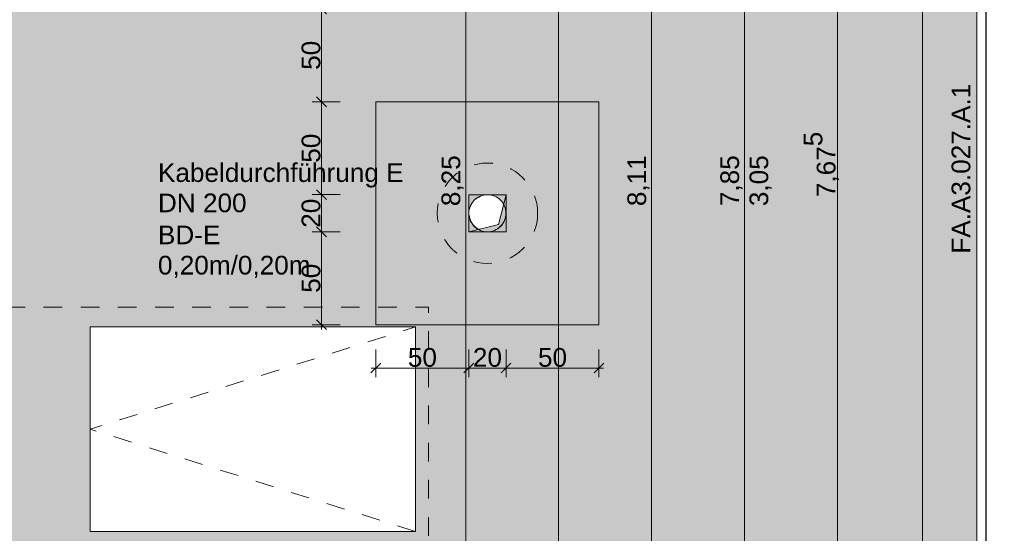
# Model space of a CAD drawing. Header units: metres. Extents: x -180 to 4, y -50 to 6.
# Tile 213 of 256: x -105.17 to -99.87, y -17.72 to -14.96. Entities that reach past the tile are written whole.
import ezdxf

# ---------------------------------------------------------------- set-up
doc = ezdxf.new("R2010")
doc.units = ezdxf.units.M
doc.header["$LTSCALE"] = 0.05
doc.header["$PDMODE"] = 1
doc.header["$PDSIZE"] = -2
doc.linetypes.add('Linienart-1', pattern=[2.116328, 1.058164, -1.058164])
doc.linetypes.add('VW-01 Strichlinie kurz', pattern=[1.999894, 0.999947, -0.999947])
doc.layers.get('0').update_dxf_attribs({"lineweight": 25})
for name, color, linetype, lineweight, true_color in [('30 -33 Aussenwände- 7 Fassade_ Elemente', 7, 'Continuous', 9, 0x00aacc), ('30 -35 Decken- 11 Bodendurchbruch', 7, 'Continuous', 15, 0x599559), ('30 -36 Dächer- 3 Dachbeläge', 7, 'Continuous', 15, 0x9999ff), ('30 -36 Dächer- 3 Dachbeläge Gründach', 250, 'Continuous', 9, 0x333333), ('40 -44 Elektr. Anlagen- 2 Eigenstromversorgungsanlagen', 7, 'Continuous', 5, 0xff6633), ('70 -72 Beschriftung- 1 Beschriftung allgemein', 7, 'Continuous', 9, 0xff6633), ('70 -76 Bemaßung- 2 Allgemein', 7, 'Continuous', 5, 0x6666cc), ('CW-Unsichtbar', 7, 'Continuous', 9, 0x599559), ('Dachflächen Moblierung', 7, 'Continuous', 9, 0x888888)]:
    doc.layers.add(name, color=color, linetype=linetype, lineweight=lineweight, true_color=true_color)
doc.layers.add('60- 61 allgemeine Ausstattung- 4 Terrassen', color=7, linetype='Continuous', lineweight=9)
doc.layers.add('Keine', color=7, linetype='Continuous', lineweight=9)
doc.styles.add('Arial', font='arial.ttf')
doc.dimstyles.new('k+k 1_50', dxfattribs={"dimtxt": 0.100689, "dimasz": 0.05302, "dimexe": 0.05, "dimexo": 0.15, "dimgap": 0.01, "dimtad": 1, "dimdec": 3, "dimtxsty": 'Arial', "dimblk": 'VW_SLASH', "dimblk1": 'VW_SLASH', "dimblk2": 'VW_SLASH', "dimcen": 0, "dimdle": 0.05, "dimadec": 3, "dimazin": 0, "dimtfac": 0.75, "dimtdec": 3, "dimtix": 1, "dimtmove": 0, "dimatfit": 0, "dimldrblk": 'VW_SLASH-1', "dimfxl": 0.125, "dimfxlon": 1, "dimfrac": 2, "dimtolj": 1, "dimarcsym": 0})
doc.dimstyles.new('k+k_klein', dxfattribs={"dimtxt": 0.100689, "dimasz": 0.05302, "dimexe": 0.05, "dimexo": 0.15, "dimgap": 0.005, "dimtad": 1, "dimdec": 3, "dimtxsty": 'Arial', "dimblk": 'VW_SLASH-2', "dimblk1": 'VW_SLASH-2', "dimblk2": 'VW_SLASH-2', "dimcen": 0, "dimdle": 0.025, "dimadec": 3, "dimazin": 0, "dimtfac": 0.75, "dimtdec": 3, "dimtix": 1, "dimtmove": 0, "dimatfit": 0, "dimldrblk": 'VW_FILLEDARROW', "dimfxl": 0.1, "dimfxlon": 1, "dimfrac": 2, "dimtolj": 1, "dimarcsym": 0})

# ---------------------------------------------------------------- blocks, each defined once
blk = doc.blocks.new('Gruppe-1512')
at = {"color": 255}
blk.add_wipeout([(-100.018, -19.947), (-100.018, -11.697), (-99.221, -11.697), (-99.221, -19.947)], dxfattribs=at).dxf.layer = '30 -33 Aussenwände- 7 Fassade_ Elemente'
blk.add_wipeout([(-99.776, -19.722), (-99.428, -19.722), (-99.428, -11.922), (-99.776, -11.922), (-99.776, -11.767), (-100.018, -11.767), (-100.018, -19.877), (-99.776, -19.877)], dxfattribs=at).dxf.layer = '30 -33 Aussenwände- 7 Fassade_ Elemente'
at = {"layer": '30 -33 Aussenwände- 7 Fassade_ Elemente', "flags": 128}
blk.add_lwpolyline([(-99.776, -19.722), (-99.428, -19.722), (-99.428, -11.922), (-99.776, -11.922), (-99.776, -11.767), (-100.018, -11.767), (-100.018, -19.877), (-99.776, -19.877)], close=True, dxfattribs=at)
at = {"color": 255, "lineweight": 25}
blk.add_wipeout([(-99.968, -19.697), (-99.968, -11.947), (-99.776, -11.947), (-99.776, -19.697)], dxfattribs=at).dxf.layer = '30 -33 Aussenwände- 7 Fassade_ Elemente'
at = {"layer": '30 -33 Aussenwände- 7 Fassade_ Elemente', "lineweight": 25, "flags": 128}
blk.add_lwpolyline([(-99.968, -19.697), (-99.968, -11.947), (-99.776, -11.947), (-99.776, -19.697)], close=True, dxfattribs=at)
blk = doc.blocks.new('_03-OG3_Tragwerk (2D)')
at = {"layer": '30 -33 Aussenwände- 7 Fassade_ Elemente', "color": 7}
blk.add_blockref('Gruppe-1512', (0, 0), dxfattribs=at)
blk = doc.blocks.new('Gruppe-8084')
at = {"color": 255, "linetype": 'Continuous', "lineweight": 9, "transparency": 33554687}
blk.add_wipeout([(-104.7888, -16.6092), (-103.0388, -16.6092), (-103.0388, -17.7092), (-104.7888, -17.7092)], dxfattribs=at).dxf.layer = '40 -44 Elektr. Anlagen- 2 Eigenstromversorgungsanlagen'
at = {"layer": '40 -44 Elektr. Anlagen- 2 Eigenstromversorgungsanlagen', "color": 7, "linetype": 'Continuous', "lineweight": 9, "transparency": 33554687, "flags": 128}
blk.add_lwpolyline([(-104.7888, -16.6092), (-103.0388, -16.6092), (-103.0388, -17.7092), (-104.7888, -17.7092)], close=True, dxfattribs=at)
at = {"layer": 'Dachflächen Moblierung', "color": 8, "linetype": 'VW-01 Strichlinie kurz', "lineweight": 5, "flags": 128}
blk.add_lwpolyline([(-103.0388, -17.7092), (-104.7888, -17.1592), (-103.0388, -16.6092)], dxfattribs=at)
blk = doc.blocks.new('Gruppe-8261')
at = {"layer": '70 -72 Beschriftung- 1 Beschriftung allgemein', "color": 7, "transparency": 33554687}
blk.add_blockref('Gruppe-8084', (0, 0), dxfattribs=at)
blk = doc.blocks.new('Gruppe-8774')
at = {"layer": '30 -35 Decken- 11 Bodendurchbruch', "linetype": 'Continuous', "lineweight": 0}
blk.add_hatch(color=85, dxfattribs=at).paths.add_polyline_path([(-0.1, -0.1), (0.1, -0.1), (0.1, 0.1), (0.06, -0.06)])
at = {"layer": '30 -35 Decken- 11 Bodendurchbruch', "flags": 128}
blk.add_lwpolyline([(-0.1, -0.1), (0.1, -0.1), (0.1, 0.1), (0.06, -0.06)], close=True, dxfattribs=at)
blk = doc.blocks.new('Gruppe-8775')
at = {"layer": '30 -35 Decken- 11 Bodendurchbruch', "flags": 128}
blk.add_lwpolyline([(-0.1, -0.1), (-0.1, 0.1), (0.1, 0.1), (0.06, -0.06)], close=True, dxfattribs=at)
blk = doc.blocks.new('Gruppe-8776')
at = {"layer": '30 -35 Decken- 11 Bodendurchbruch', "insert": (-1.7726, -0.3484), "char_height": 0.100689, "attachment_point": 7, "line_spacing_factor": 0.970891, "style": 'Arial'}
blk.add_mtext('BD-E \\P0,20m/0,20m', dxfattribs=at)
blk = doc.blocks.new('Gruppe-8777')
at = {"layer": '30 -35 Decken- 11 Bodendurchbruch'}
for name in ['Gruppe-8774', 'Gruppe-8775']:
    blk.add_blockref(name, (0, 0), dxfattribs=at)
at = {"layer": '30 -35 Decken- 11 Bodendurchbruch', "color": 7, "transparency": 33554687}
blk.add_blockref('Gruppe-8776', (0, 0), dxfattribs=at)
blk = doc.blocks.new('Schlitze Durchbr (2D)-7')
at = {"layer": 'CW-Unsichtbar', "linetype": 'Continuous', "lineweight": 5, "transparency": 33554687}
for p in [(-0.1, 0), (0.1, 0)]:
    blk.add_point(p, dxfattribs=at)
at = {"layer": '30 -35 Decken- 11 Bodendurchbruch', "color": 7, "transparency": 33554687}
blk.add_blockref('Gruppe-8777', (0, 0), dxfattribs=at)
at = {"layer": '30 -35 Decken- 11 Bodendurchbruch', "color": 0, "flags": 1}
for tag in ['IFC_UUID', 'instanceID', 'prm0_name', 'prm0_type', 'prm0_value', 'prm1_name', 'prm1_type', 'prm1_value', 'prm2_name', 'prm2_type', 'prm2_value', 'prm3_name', 'prm3_type', 'prm3_value', 'prm4_name', 'prm4_type', 'prm4_value', 'prm5_name', 'prm5_type', 'prm5_value', 'prm6_name', 'prm6_type', 'prm6_value', 'prm7_name', 'prm7_type', 'prm7_value']:
    blk.add_attdef(tag, (-104.4236, -16.35), '', height=0.00018, dxfattribs=at)
blk = doc.blocks.new('VW_SLASH-2')
at = {"color": 0, "linetype": 'ByBlock', "lineweight": -2, "transparency": 16777216}
blk.add_line((0.472, 0), (-1, 0), dxfattribs=at)
at = {"color": 0, "lineweight": 5, "transparency": 16777216, "flags": 128}
blk.add_lwpolyline([(0.5, 0.5), (-0.5, -0.5)], dxfattribs=at)
blk = doc.blocks.new('*D9391')
at = {"layer": '70 -76 Bemaßung- 2 Allgemein', "color": 0, "linetype": 'Continuous', "lineweight": -2, "transparency": 33554687}
for p, q in [((-103.251, -16.73), (-103.251, -16.88)), ((-102.751, -16.73), (-102.751, -16.88)), ((-102.804, -16.83), (-103.198, -16.83))]:
    blk.add_line(p, q, dxfattribs=at)
at = {"layer": 'Defpoints', "color": 0, "transparency": 33554687}
for p in [(-103.251, -15.397), (-102.751, -15.897), (-103.251, -16.83)]:
    blk.add_point(p, dxfattribs=at)
at = {"layer": '70 -76 Bemaßung- 2 Allgemein', "color": 0, "lineweight": -2, "xscale": 0.05302001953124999, "yscale": 0.05302001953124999, "zscale": 0.05302001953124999, "rotation": 180}
blk.add_blockref('VW_SLASH-2', (-103.251, -16.83), dxfattribs=at)
at = {"layer": '70 -76 Bemaßung- 2 Allgemein', "color": 0, "lineweight": -2, "xscale": 0.05302001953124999, "yscale": 0.05302001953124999, "zscale": 0.05302001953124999}
blk.add_blockref('VW_SLASH-2', (-102.751, -16.83), dxfattribs=at)
at = {"layer": '70 -76 Bemaßung- 2 Allgemein', "color": 0, "lineweight": 5, "transparency": 33554687, "insert": (-103.001, -16.7736), "char_height": 0.10069, "attachment_point": 5, "style": 'Arial'}
blk.add_mtext('\\A1;50', dxfattribs=at)
blk = doc.blocks.new('VW_FILLEDARROW')
at = {"linetype": 'Continuous', "lineweight": 0, "transparency": 16777216}
blk.add_hatch(color=0, dxfattribs=at).paths.add_polyline_path([(-2.829, 0.758), (0, 0), (-2.829, -0.758)])
at = {"color": 0, "lineweight": 5, "transparency": 16777216, "flags": 128}
blk.add_lwpolyline([(-2.829, 0.758), (0, 0), (-2.829, -0.758)], close=True, dxfattribs=at)
blk = doc.blocks.new('*D9392')
at = {"layer": '70 -76 Bemaßung- 2 Allgemein', "color": 0, "linetype": 'Continuous', "lineweight": -2, "transparency": 33554687}
for p, q in [((-102.751, -16.73), (-102.751, -16.88)), ((-102.551, -16.73), (-102.551, -16.88)), ((-102.604, -16.83), (-102.698, -16.83))]:
    blk.add_line(p, q, dxfattribs=at)
at = {"layer": 'Defpoints', "color": 0, "transparency": 33554687}
for p in [(-102.751, -15.897), (-102.551, -15.897), (-102.751, -16.83)]:
    blk.add_point(p, dxfattribs=at)
at = {"layer": '70 -76 Bemaßung- 2 Allgemein', "color": 0, "lineweight": -2, "xscale": 0.05302001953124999, "yscale": 0.05302001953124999, "zscale": 0.05302001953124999, "rotation": 180}
blk.add_blockref('VW_SLASH-2', (-102.751, -16.83), dxfattribs=at)
at = {"layer": '70 -76 Bemaßung- 2 Allgemein', "color": 0, "lineweight": -2, "xscale": 0.05302001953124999, "yscale": 0.05302001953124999, "zscale": 0.05302001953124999}
blk.add_blockref('VW_SLASH-2', (-102.551, -16.83), dxfattribs=at)
at = {"layer": '70 -76 Bemaßung- 2 Allgemein', "color": 0, "lineweight": 5, "transparency": 33554687, "insert": (-102.651, -16.7736), "char_height": 0.10069, "attachment_point": 5, "style": 'Arial'}
blk.add_mtext('\\A1;20', dxfattribs=at)
blk = doc.blocks.new('*D9393')
at = {"layer": '70 -76 Bemaßung- 2 Allgemein', "color": 0, "linetype": 'Continuous', "lineweight": -2, "transparency": 33554687}
for p, q in [((-102.551, -16.73), (-102.551, -16.88)), ((-102.051, -16.73), (-102.051, -16.88)), ((-102.104, -16.83), (-102.498, -16.83))]:
    blk.add_line(p, q, dxfattribs=at)
at = {"layer": 'Defpoints', "color": 0, "transparency": 33554687}
for p in [(-102.051, -15.397), (-102.551, -15.897), (-102.551, -16.83)]:
    blk.add_point(p, dxfattribs=at)
at = {"layer": '70 -76 Bemaßung- 2 Allgemein', "color": 0, "lineweight": -2, "xscale": 0.05302001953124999, "yscale": 0.05302001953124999, "zscale": 0.05302001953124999, "rotation": 180}
blk.add_blockref('VW_SLASH-2', (-102.551, -16.83), dxfattribs=at)
at = {"layer": '70 -76 Bemaßung- 2 Allgemein', "color": 0, "lineweight": -2, "xscale": 0.05302001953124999, "yscale": 0.05302001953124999, "zscale": 0.05302001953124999}
blk.add_blockref('VW_SLASH-2', (-102.051, -16.83), dxfattribs=at)
at = {"layer": '70 -76 Bemaßung- 2 Allgemein', "color": 0, "lineweight": 5, "transparency": 33554687, "insert": (-102.301, -16.7736), "char_height": 0.10069, "attachment_point": 5, "style": 'Arial'}
blk.add_mtext('\\A1;50', dxfattribs=at)
blk = doc.blocks.new('*D9394')
at = {"layer": '70 -76 Bemaßung- 2 Allgemein', "color": 0, "lineweight": -2}
for p, q in [((-103.6433, -14.897), (-103.4933, -14.897)), ((-103.5433, -15.344), (-103.5433, -14.9501)), ((-103.4433, -15.397), (-103.5933, -15.397))]:
    blk.add_line(p, q, dxfattribs=at)
at = {"layer": 'Defpoints', "color": 0}
for p in [(-103.821, -14.897), (-103.5433, -14.897), (-103.251, -15.397)]:
    blk.add_point(p, dxfattribs=at)
at = {"layer": '70 -76 Bemaßung- 2 Allgemein', "color": 0, "lineweight": -2, "xscale": 0.05302001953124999, "yscale": 0.05302001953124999, "zscale": 0.05302001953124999}
for p, rotation in [((-103.5433, -14.897), 90), ((-103.5433, -15.397), 270)]:
    blk.add_blockref('VW_SLASH-2', p, dxfattribs=dict(at, rotation=rotation))
at = {"layer": '70 -76 Bemaßung- 2 Allgemein', "color": 0, "insert": (-103.5997, -15.147), "char_height": 0.10069, "attachment_point": 5, "rotation": 90, "style": 'Arial'}
blk.add_mtext('\\A1;50', dxfattribs=at)
blk = doc.blocks.new('*D9395')
at = {"layer": '70 -76 Bemaßung- 2 Allgemein', "color": 0, "lineweight": -2}
for p, q in [((-103.4433, -15.397), (-103.5933, -15.397)), ((-103.5433, -15.844), (-103.5433, -15.4501)), ((-103.4433, -15.897), (-103.5933, -15.897))]:
    blk.add_line(p, q, dxfattribs=at)
at = {"layer": 'Defpoints', "color": 0}
for p in [(-103.5433, -15.397), (-103.251, -15.397), (-102.751, -15.897)]:
    blk.add_point(p, dxfattribs=at)
at = {"layer": '70 -76 Bemaßung- 2 Allgemein', "color": 0, "lineweight": -2, "xscale": 0.05302001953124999, "yscale": 0.05302001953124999, "zscale": 0.05302001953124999}
for p, rotation in [((-103.5433, -15.397), 90), ((-103.5433, -15.897), 270)]:
    blk.add_blockref('VW_SLASH-2', p, dxfattribs=dict(at, rotation=rotation))
at = {"layer": '70 -76 Bemaßung- 2 Allgemein', "color": 0, "insert": (-103.5997, -15.647), "char_height": 0.10069, "attachment_point": 5, "rotation": 90, "style": 'Arial'}
blk.add_mtext('\\A1;50', dxfattribs=at)
blk = doc.blocks.new('*D9396')
at = {"layer": '70 -76 Bemaßung- 2 Allgemein', "color": 0, "lineweight": -2}
for p, q in [((-103.4433, -15.897), (-103.5933, -15.897)), ((-103.5433, -16.044), (-103.5433, -15.9501)), ((-103.4433, -16.097), (-103.5933, -16.097))]:
    blk.add_line(p, q, dxfattribs=at)
at = {"layer": 'Defpoints', "color": 0}
for p in [(-103.5433, -15.897), (-102.751, -15.897), (-102.751, -16.097)]:
    blk.add_point(p, dxfattribs=at)
at = {"layer": '70 -76 Bemaßung- 2 Allgemein', "color": 0, "lineweight": -2, "xscale": 0.05302001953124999, "yscale": 0.05302001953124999, "zscale": 0.05302001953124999}
for p, rotation in [((-103.5433, -15.897), 90), ((-103.5433, -16.097), 270)]:
    blk.add_blockref('VW_SLASH-2', p, dxfattribs=dict(at, rotation=rotation))
at = {"layer": '70 -76 Bemaßung- 2 Allgemein', "color": 0, "insert": (-103.5997, -15.997), "char_height": 0.10069, "attachment_point": 5, "rotation": 90, "style": 'Arial'}
blk.add_mtext('\\A1;20', dxfattribs=at)
blk = doc.blocks.new('*D9397')
at = {"layer": '70 -76 Bemaßung- 2 Allgemein', "color": 0, "lineweight": -2}
for p, q in [((-103.4433, -16.097), (-103.5933, -16.097)), ((-103.5433, -16.544), (-103.5433, -16.1501)), ((-103.4433, -16.597), (-103.5933, -16.597))]:
    blk.add_line(p, q, dxfattribs=at)
at = {"layer": 'Defpoints', "color": 0}
for p in [(-103.5433, -16.097), (-102.751, -16.097), (-102.051, -16.597)]:
    blk.add_point(p, dxfattribs=at)
at = {"layer": '70 -76 Bemaßung- 2 Allgemein', "color": 0, "lineweight": -2, "xscale": 0.05302001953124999, "yscale": 0.05302001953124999, "zscale": 0.05302001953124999}
for p, rotation in [((-103.5433, -16.097), 90), ((-103.5433, -16.597), 270)]:
    blk.add_blockref('VW_SLASH-2', p, dxfattribs=dict(at, rotation=rotation))
at = {"layer": '70 -76 Bemaßung- 2 Allgemein', "color": 0, "insert": (-103.5997, -16.347), "char_height": 0.10069, "attachment_point": 5, "rotation": 90, "style": 'Arial'}
blk.add_mtext('\\A1;50', dxfattribs=at)
blk = doc.blocks.new('VW_SLASH')
at = {"color": 0, "linetype": 'ByBlock', "lineweight": -2, "transparency": 16777216}
blk.add_line((0.943, 0), (-1, 0), dxfattribs=at)
at = {"color": 0, "lineweight": 20, "transparency": 16777216, "flags": 128}
blk.add_lwpolyline([(0.5, 0.5), (-0.5, -0.5)], dxfattribs=at)
blk = doc.blocks.new('*D9797')
at = {"layer": '70 -76 Bemaßung- 2 Allgemein', "color": 0, "lineweight": -2}
for p, q in [((-100.643, -11.897), (-100.818, -11.897)), ((-100.768, -19.519), (-100.768, -11.9501)), ((-100.643, -19.572), (-100.818, -19.572))]:
    blk.add_line(p, q, dxfattribs=at)
at = {"layer": 'Defpoints', "color": 0}
for p in [(-100.768, -11.897), (-99.196, -11.897), (-99.221, -19.572)]:
    blk.add_point(p, dxfattribs=at)
at = {"layer": '70 -76 Bemaßung- 2 Allgemein', "color": 0, "lineweight": -2, "xscale": 0.05302001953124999, "yscale": 0.05302001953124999, "zscale": 0.05302001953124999}
for p, rotation in [((-100.768, -11.897), 90), ((-100.768, -19.572), 270)]:
    blk.add_blockref('VW_SLASH', p, dxfattribs=dict(at, rotation=rotation))
at = {"layer": '70 -76 Bemaßung- 2 Allgemein', "color": 0, "insert": (-100.8552, -15.7345), "char_height": 0.100689, "attachment_point": 5, "rotation": 90, "style": 'Arial'}
blk.add_mtext('\\A1;7,67\\S5^ ;', dxfattribs=at)
blk = doc.blocks.new('VW_SLASH-1')
at = {"color": 0, "linetype": 'ByBlock', "lineweight": -2, "transparency": 16777216}
blk.add_line((0.943, 0), (-1, 0), dxfattribs=at)
at = {"color": 0, "lineweight": 5, "transparency": 16777216, "flags": 128}
blk.add_lwpolyline([(0.5, 0.5), (-0.5, -0.5)], dxfattribs=at)
blk = doc.blocks.new('Gruppe-9206')
at = {"layer": '70 -76 Bemaßung- 2 Allgemein', "insert": (-101.2413, -15.822), "char_height": 0.10069, "width": 0.455, "attachment_point": 2, "rotation": 90, "line_spacing_factor": 0.96878, "style": 'Arial'}
blk.add_mtext('3,05', dxfattribs=at)
blk = doc.blocks.new('*D11534')
at = {"layer": '70 -76 Bemaßung- 2 Allgemein', "color": 0, "lineweight": -2}
for p, q in [((-102.918, -11.697), (-102.818, -11.697)), ((-102.768, -19.894), (-102.768, -11.7501)), ((-102.918, -19.947), (-102.818, -19.947))]:
    blk.add_line(p, q, dxfattribs=at)
at = {"layer": 'Defpoints', "color": 0}
for p in [(-102.768, -11.697), (-102.768, -11.697), (-102.768, -19.947)]:
    blk.add_point(p, dxfattribs=at)
at = {"layer": '70 -76 Bemaßung- 2 Allgemein', "color": 0, "lineweight": -2, "xscale": 0.05302001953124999, "yscale": 0.05302001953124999, "zscale": 0.05302001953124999}
for p, rotation in [((-102.768, -11.697), 90), ((-102.768, -19.947), 270)]:
    blk.add_blockref('VW_SLASH', p, dxfattribs=dict(at, rotation=rotation))
at = {"layer": '70 -76 Bemaßung- 2 Allgemein', "color": 0, "insert": (-102.8385, -15.822), "char_height": 0.10069, "attachment_point": 5, "rotation": 90, "style": 'Arial'}
blk.add_mtext('\\A1;8,25', dxfattribs=at)
blk = doc.blocks.new('*D11542')
at = {"layer": '70 -76 Bemaßung- 2 Allgemein', "color": 0, "lineweight": -2}
for p, q in [((-102.121, -11.697), (-102.218, -11.697)), ((-102.268, -31.144), (-102.268, -11.7501)), ((-102.118, -31.197), (-102.218, -31.197))]:
    blk.add_line(p, q, dxfattribs=at)
at = {"layer": 'Defpoints', "color": 0}
for p in [(-102.271, -11.697), (-102.268, -11.697), (-102.268, -31.197)]:
    blk.add_point(p, dxfattribs=at)
at = {"layer": '70 -76 Bemaßung- 2 Allgemein', "color": 0, "lineweight": -2, "xscale": 0.05302001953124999, "yscale": 0.05302001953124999, "zscale": 0.05302001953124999}
for p, rotation in [((-102.268, -11.697), 90), ((-102.268, -31.197), 270)]:
    blk.add_blockref('VW_SLASH', p, dxfattribs=dict(at, rotation=rotation))
at = {"layer": '70 -76 Bemaßung- 2 Allgemein', "color": 0, "insert": (-102.3385, -21.447), "char_height": 0.10069, "attachment_point": 5, "rotation": 90, "style": 'Arial'}
blk.add_mtext('\\A1;19,50', dxfattribs=at)
blk = doc.blocks.new('*D11556')
at = {"layer": '70 -76 Bemaßung- 2 Allgemein', "color": 0, "lineweight": -2}
for p, q in [((-101.643, -11.767), (-101.818, -11.767)), ((-101.768, -19.824), (-101.768, -11.8201)), ((-101.643, -19.877), (-101.818, -19.877))]:
    blk.add_line(p, q, dxfattribs=at)
at = {"layer": 'Defpoints', "color": 0}
for p in [(-101.768, -11.767), (-100.018, -11.767), (-100.018, -19.877)]:
    blk.add_point(p, dxfattribs=at)
at = {"layer": '70 -76 Bemaßung- 2 Allgemein', "color": 0, "lineweight": -2, "xscale": 0.05302001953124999, "yscale": 0.05302001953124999, "zscale": 0.05302001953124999}
for p, rotation in [((-101.768, -11.767), 90), ((-101.768, -19.877), 270)]:
    blk.add_blockref('VW_SLASH', p, dxfattribs=dict(at, rotation=rotation))
at = {"layer": '70 -76 Bemaßung- 2 Allgemein', "color": 0, "insert": (-101.8385, -15.822), "char_height": 0.10069, "attachment_point": 5, "rotation": 90, "style": 'Arial'}
blk.add_mtext('\\A1;8,11', dxfattribs=at)
blk = doc.blocks.new('*D11577')
at = {"layer": '70 -76 Bemaßung- 2 Allgemein', "color": 0, "lineweight": -2}
for p, q in [((-101.143, -11.897), (-101.318, -11.897)), ((-101.268, -19.694), (-101.268, -11.9501)), ((-101.143, -19.747), (-101.318, -19.747))]:
    blk.add_line(p, q, dxfattribs=at)
at = {"layer": 'Defpoints', "color": 0}
for p in [(-101.268, -11.897), (-99.221, -11.897), (-99.221, -19.747)]:
    blk.add_point(p, dxfattribs=at)
at = {"layer": '70 -76 Bemaßung- 2 Allgemein', "color": 0, "lineweight": -2, "xscale": 0.05302001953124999, "yscale": 0.05302001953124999, "zscale": 0.05302001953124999}
for p, rotation in [((-101.268, -11.897), 90), ((-101.268, -19.747), 270)]:
    blk.add_blockref('VW_SLASH', p, dxfattribs=dict(at, rotation=rotation))
at = {"layer": '70 -76 Bemaßung- 2 Allgemein', "color": 0, "insert": (-101.3385, -15.822), "char_height": 0.10069, "attachment_point": 5, "rotation": 90, "style": 'Arial'}
blk.add_mtext('\\A1;7,85', dxfattribs=at)
blk = doc.blocks.new('Gruppe-8878')
at = {"layer": '30 -36 Dächer- 3 Dachbeläge Gründach', "linetype": 'Continuous', "lineweight": 0, "true_color": 0xe7eedf, "transparency": 33554687}
blk.add_hatch(color=254, dxfattribs=at).paths.add_polyline_path([(-100.01799996, -31.79404198), (-100.01799996, -31.61704198), (-100.31099996, -31.61704198), (-100.31099996, -12.39704198), (-159.47099996, -12.39704198), (-159.47099996, -39.25704198), (-99.61099996, -39.25704198), (-99.61099996, -31.79404198)])
at = {"layer": '30 -36 Dächer- 3 Dachbeläge Gründach', "flags": 128}
blk.add_lwpolyline([(-100.01799996, -31.79404198), (-100.01799996, -31.61704198), (-100.31099996, -31.61704198), (-100.31099996, -12.39704198), (-159.47099996, -12.39704198), (-159.47099996, -39.25704198), (-99.61099996, -39.25704198), (-99.61099996, -31.79404198)], close=True, dxfattribs=at)
at = {"color": 255, "linetype": 'Continuous', "lineweight": 9, "transparency": 33554687}
blk.add_wipeout([(-103.25099996, -15.39704198), (-102.05099996, -15.39704198), (-102.05099996, -16.59704198), (-103.25099996, -16.59704198)], dxfattribs=at).dxf.layer = '70 -72 Beschriftung- 1 Beschriftung allgemein'
at = {"layer": '70 -72 Beschriftung- 1 Beschriftung allgemein', "linetype": 'Continuous', "lineweight": 9, "transparency": 33554687}
h = blk.add_hatch(dxfattribs=at)
h.set_pattern_fill('{914A209A-ED12-11EE-87B6-5CE', style=0, pattern_type=2)
h.set_pattern_definition([(-22, (-64.2535, -24.947042), (-0.018555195, 0.04226461), [0.000625, -0.061875]), (14, (-64.245251, -24.969718), (-0.037110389, -0.027832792), [0.000625, -0.030625]), (-3.77456, (-64.304014, -24.98415), (-0.01958604, 0.06597403), [0.00028186, -0.09367194]), (-68, (-64.13392, -24.92024), (0.1926424, 0.0440799), [0.00028125, -0.09346875]), (96, (-64.267934, -25.011983), (-0.036105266, -0.06319548), [0.0005625, -0.0931875]), (132, (-64.2401, -24.98828), (0.040202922, 0.004123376), [0.0003125, -0.0621875]), (-17, (-64.272055, -24.97178), (0.0930531, 0.02892868), [0.000625, -0.061875]), (-145, (-64.2669, -24.966625), (0.06266964, -0.04009224), [0.000625, -0.061875]), (-137, (-64.28133, -24.963533), (0.049444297, -0.02123569), [0.000625, -0.061875])])
h.paths.add_polyline_path([(-103.25099996, -15.39704198), (-102.05099996, -15.39704198), (-102.05099996, -16.59704198), (-103.25099996, -16.59704198)])
at = {"layer": '70 -72 Beschriftung- 1 Beschriftung allgemein', "color": 161, "linetype": 'Continuous', "lineweight": 9, "true_color": 0x9999ff, "transparency": 33554687, "flags": 128}
blk.add_lwpolyline([(-103.25099996, -15.39704198), (-102.05099996, -15.39704198), (-102.05099996, -16.59704198), (-103.25099996, -16.59704198)], close=True, dxfattribs=at)
at = {"color": 255, "lineweight": 18}
blk.add_wipeout([(-102.55099996, -15.99704198), (-102.55148149, -16.0068437), (-102.55292144, -16.01655102), (-102.55530593, -16.02607045), (-102.55861201, -16.03531033), (-102.56280784, -16.04418166), (-102.567853, -16.05259901), (-102.57369892, -16.06048131), (-102.58028929, -16.06775266), (-102.58756064, -16.07434303), (-102.59544294, -16.08018894), (-102.60386029, -16.08523411), (-102.61273162, -16.08942994), (-102.6219715, -16.09273602), (-102.63149093, -16.09512051), (-102.64119825, -16.09656046), (-102.65099996, -16.09704198), (-102.66080168, -16.09656046), (-102.670509, -16.09512051), (-102.68002843, -16.09273602), (-102.68926831, -16.08942994), (-102.69813964, -16.08523411), (-102.70655699, -16.08018894), (-102.71443929, -16.07434303), (-102.72171064, -16.06775266), (-102.72830101, -16.06048131), (-102.73414693, -16.05259901), (-102.73919209, -16.04418166), (-102.74338792, -16.03531033), (-102.746694, -16.02607045), (-102.74907849, -16.01655102), (-102.75051844, -16.0068437), (-102.75099996, -15.99704198), (-102.75051844, -15.98724027), (-102.74907849, -15.97753295), (-102.746694, -15.96801352), (-102.74338792, -15.95877364), (-102.73919209, -15.94990231), (-102.73414693, -15.94148496), (-102.72830101, -15.93360265), (-102.72171064, -15.92633131), (-102.71443929, -15.91974094), (-102.70655699, -15.91389502), (-102.69813964, -15.90884986), (-102.68926831, -15.90465403), (-102.68002843, -15.90134795), (-102.670509, -15.89896346), (-102.66080168, -15.89752351), (-102.65099996, -15.89704198), (-102.64119825, -15.89752351), (-102.63149093, -15.89896346), (-102.6219715, -15.90134795), (-102.61273162, -15.90465403), (-102.60386029, -15.90884986), (-102.59544294, -15.91389502), (-102.58756064, -15.91974094), (-102.58028929, -15.92633131), (-102.57369892, -15.93360265), (-102.567853, -15.94148496), (-102.56280784, -15.94990231), (-102.55861201, -15.95877364), (-102.55530593, -15.96801352), (-102.55292144, -15.97753295), (-102.55148149, -15.98724027)], dxfattribs=at).dxf.layer = '70 -72 Beschriftung- 1 Beschriftung allgemein'
at = {"layer": '70 -72 Beschriftung- 1 Beschriftung allgemein', "linetype": 'Linienart-1', "lineweight": 13, "flags": 128}
blk.add_lwpolyline([(-102.38099996, -15.99704198), (-102.38230009, -16.02350661), (-102.38618794, -16.04971637), (-102.39262607, -16.07541885), (-102.40155249, -16.10036651), (-102.41288122, -16.1243191), (-102.42650317, -16.14704595), (-102.44228714, -16.16832817), (-102.46008113, -16.18796081), (-102.47971378, -16.20575481), (-102.500996, -16.22153878), (-102.52372285, -16.23516072), (-102.54767544, -16.24648946), (-102.5726231, -16.25541587), (-102.59832558, -16.26185401), (-102.62453534, -16.26574186), (-102.65099996, -16.26704198), (-102.67746459, -16.26574186), (-102.70367435, -16.26185401), (-102.72937683, -16.25541587), (-102.75432449, -16.24648946), (-102.77827708, -16.23516072), (-102.80100393, -16.22153878), (-102.82228615, -16.20575481), (-102.8419188, -16.18796081), (-102.85971279, -16.16832817), (-102.87549676, -16.14704595), (-102.88911871, -16.1243191), (-102.90044744, -16.10036651), (-102.90937386, -16.07541885), (-102.91581199, -16.04971637), (-102.91969984, -16.02350661), (-102.92099996, -15.99704198), (-102.91969984, -15.97057736), (-102.91581199, -15.9443676), (-102.90937386, -15.91866512), (-102.90044744, -15.89371746), (-102.88911871, -15.86976486), (-102.87549676, -15.84703802), (-102.85971279, -15.8257558), (-102.8419188, -15.80612315), (-102.82228615, -15.78832916), (-102.80100393, -15.77254519), (-102.77827708, -15.75892324), (-102.75432449, -15.74759451), (-102.72937683, -15.73866809), (-102.70367435, -15.73222996), (-102.67746459, -15.72834211), (-102.65099996, -15.72704198), (-102.62453534, -15.72834211), (-102.59832558, -15.73222996), (-102.5726231, -15.73866809), (-102.54767544, -15.74759451), (-102.52372285, -15.75892324), (-102.500996, -15.77254519), (-102.47971378, -15.78832916), (-102.46008113, -15.80612315), (-102.44228714, -15.8257558), (-102.42650317, -15.84703802), (-102.41288122, -15.86976486), (-102.40155249, -15.89371746), (-102.39262607, -15.91866512), (-102.38618794, -15.9443676), (-102.38230009, -15.97057736)], close=True, dxfattribs=at)
at = {"layer": '70 -72 Beschriftung- 1 Beschriftung allgemein', "lineweight": 18, "flags": 128}
blk.add_lwpolyline([(-102.55099996, -15.99704198), (-102.55148149, -16.0068437), (-102.55292144, -16.01655102), (-102.55530593, -16.02607045), (-102.55861201, -16.03531033), (-102.56280784, -16.04418166), (-102.567853, -16.05259901), (-102.57369892, -16.06048131), (-102.58028929, -16.06775266), (-102.58756064, -16.07434303), (-102.59544294, -16.08018894), (-102.60386029, -16.08523411), (-102.61273162, -16.08942994), (-102.6219715, -16.09273602), (-102.63149093, -16.09512051), (-102.64119825, -16.09656046), (-102.65099996, -16.09704198), (-102.66080168, -16.09656046), (-102.670509, -16.09512051), (-102.68002843, -16.09273602), (-102.68926831, -16.08942994), (-102.69813964, -16.08523411), (-102.70655699, -16.08018894), (-102.71443929, -16.07434303), (-102.72171064, -16.06775266), (-102.72830101, -16.06048131), (-102.73414693, -16.05259901), (-102.73919209, -16.04418166), (-102.74338792, -16.03531033), (-102.746694, -16.02607045), (-102.74907849, -16.01655102), (-102.75051844, -16.0068437), (-102.75099996, -15.99704198), (-102.75051844, -15.98724027), (-102.74907849, -15.97753295), (-102.746694, -15.96801352), (-102.74338792, -15.95877364), (-102.73919209, -15.94990231), (-102.73414693, -15.94148496), (-102.72830101, -15.93360265), (-102.72171064, -15.92633131), (-102.71443929, -15.91974094), (-102.70655699, -15.91389502), (-102.69813964, -15.90884986), (-102.68926831, -15.90465403), (-102.68002843, -15.90134795), (-102.670509, -15.89896346), (-102.66080168, -15.89752351), (-102.65099996, -15.89704198), (-102.64119825, -15.89752351), (-102.63149093, -15.89896346), (-102.6219715, -15.90134795), (-102.61273162, -15.90465403), (-102.60386029, -15.90884986), (-102.59544294, -15.91389502), (-102.58756064, -15.91974094), (-102.58028929, -15.92633131), (-102.57369892, -15.93360265), (-102.567853, -15.94148496), (-102.56280784, -15.94990231), (-102.55861201, -15.95877364), (-102.55530593, -15.96801352), (-102.55292144, -15.97753295), (-102.55148149, -15.98724027)], close=True, dxfattribs=at)
at = {"layer": '70 -72 Beschriftung- 1 Beschriftung allgemein', "color": 30, "linetype": 'Linienart-1', "lineweight": 9, "transparency": 33554687, "flags": 128}
blk.add_lwpolyline([(-102.55199996, -15.99704198), (-102.55247668, -16.00674568), (-102.55390222, -16.01635593), (-102.55626287, -16.02578017), (-102.55953589, -16.03492764), (-102.56368976, -16.04371026), (-102.56868447, -16.05204344), (-102.57447193, -16.05984692), (-102.58099639, -16.06704555), (-102.58819503, -16.07357002), (-102.59599851, -16.07935747), (-102.60433169, -16.08435219), (-102.6131143, -16.08850606), (-102.62226178, -16.09177908), (-102.63168602, -16.09413973), (-102.64129627, -16.09556527), (-102.65099996, -16.09604198), (-102.66070366, -16.09556527), (-102.67031391, -16.09413973), (-102.67973815, -16.09177908), (-102.68888562, -16.08850606), (-102.69766824, -16.08435219), (-102.70600142, -16.07935747), (-102.7138049, -16.07357002), (-102.72100354, -16.06704555), (-102.727528, -16.05984692), (-102.73331546, -16.05204344), (-102.73831017, -16.04371026), (-102.74246404, -16.03492764), (-102.74573706, -16.02578017), (-102.74809771, -16.01635593), (-102.74952325, -16.00674568), (-102.74999996, -15.99704198), (-102.74952325, -15.98733829), (-102.74809771, -15.97772804), (-102.74573706, -15.9683038), (-102.74246404, -15.95915632), (-102.73831017, -15.95037371), (-102.73331546, -15.94204053), (-102.727528, -15.93423705), (-102.72100354, -15.92703841), (-102.7138049, -15.92051395), (-102.70600142, -15.91472649), (-102.69766824, -15.90973178), (-102.68888562, -15.90557791), (-102.67973815, -15.90230489), (-102.67031391, -15.89994424), (-102.66070366, -15.8985187), (-102.65099996, -15.89804198), (-102.64129627, -15.8985187), (-102.63168602, -15.89994424), (-102.62226178, -15.90230489), (-102.6131143, -15.90557791), (-102.60433169, -15.90973178), (-102.59599851, -15.91472649), (-102.58819503, -15.92051395), (-102.58099639, -15.92703841), (-102.57447193, -15.93423705), (-102.56868447, -15.94204053), (-102.56368976, -15.95037371), (-102.55953589, -15.95915632), (-102.55626287, -15.9683038), (-102.55390222, -15.97772804), (-102.55247668, -15.98733829)], close=True, dxfattribs=at)
at = {"color": 255, "linetype": 'Continuous', "lineweight": 9, "transparency": 33554687}
blk.add_wipeout([(-99.13099996, -31.79404198), (-99.13099996, -39.73704198), (-129.83124836, -39.73704198), (-129.83124836, -39.25704198), (-100.31099996, -39.25704198), (-100.31099996, -12.71704198), (-129.83124836, -12.71704198), (-129.83124836, -12.23704198), (-100.01799996, -12.23704198), (-100.01799996, -31.12704198), (-99.83999996, -31.12704198), (-99.83999996, -31.61604198), (-99.35099996, -31.61604198), (-99.35099996, -31.79404198)], dxfattribs=at).dxf.layer = '30 -36 Dächer- 3 Dachbeläge'
at = {"layer": '30 -36 Dächer- 3 Dachbeläge', "linetype": 'Continuous', "lineweight": 9, "transparency": 33554687}
h = blk.add_hatch(dxfattribs=at)
h.set_pattern_fill('{914A209A-ED12-11EE-87B6-5CE', style=0, pattern_type=2)
h.set_pattern_definition([(-22, (-91.4235, -34.937042), (-0.018555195, 0.04226461), [0.000625, -0.061875]), (14, (-91.415251, -34.959718), (-0.0371103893, -0.0278327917), [0.000625, -0.030625]), (-3.77456, (-91.474014, -34.97415), (-0.01958604, 0.065974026), [0.00028186, -0.093671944]), (-68, (-91.30392, -34.91024), (0.1926424, 0.04407994), [0.00028125, -0.09346875]), (96, (-91.437934, -35.001983), (-0.036105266, -0.06319548), [0.0005625, -0.0931875]), (132, (-91.4101, -34.97828), (0.040202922, 0.004123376), [0.0003125, -0.0621875]), (-17, (-91.442055, -34.96178), (0.0930531, 0.028928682), [0.000625, -0.061875]), (-145, (-91.4369, -34.956625), (0.06266964, -0.040092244), [0.000625, -0.061875]), (-137, (-91.45133, -34.953533), (0.049444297, -0.02123569), [0.000625, -0.061875])])
h.paths.add_polyline_path([(-100.01799996, -31.12704198), (-99.83999996, -31.12704198), (-99.83999996, -31.61604198), (-99.35099996, -31.61604198), (-99.35099996, -31.79404198), (-99.13099996, -31.79404198), (-99.13099996, -39.73704198), (-160.51099996, -39.73704198), (-160.51099996, -31.61704198), (-159.93099996, -31.61704198), (-159.93099996, -12.23704198), (-100.01799996, -12.23704198)])
h.paths.add_polyline_path([(-159.47099996, -39.25704198), (-100.31099996, -39.25704198), (-100.31099996, -12.71704198), (-159.47099996, -12.71704198)])
at = {"layer": '30 -36 Dächer- 3 Dachbeläge', "color": 161, "linetype": 'Continuous', "lineweight": 9, "true_color": 0x9999ff, "transparency": 33554687, "flags": 128}
for points in [[(-100.01799996, -31.12704198), (-99.83999996, -31.12704198), (-99.83999996, -31.61604198), (-99.35099996, -31.61604198), (-99.35099996, -31.79404198), (-99.13099996, -31.79404198), (-99.13099996, -39.73704198), (-160.51099996, -39.73704198), (-160.51099996, -31.61704198), (-159.93099996, -31.61704198), (-159.93099996, -12.23704198), (-100.01799996, -12.23704198)], [(-159.47099996, -39.25704198), (-100.31099996, -39.25704198), (-100.31099996, -12.71704198), (-159.47099996, -12.71704198)]]:
    blk.add_lwpolyline(points, close=True, dxfattribs=at)
at = {"layer": '30 -35 Decken- 11 Bodendurchbruch'}
blk.add_blockref('Schlitze Durchbr (2D)-7', (-102.65099996, -15.99704198), dxfattribs=at)
at = {"layer": '70 -72 Beschriftung- 1 Beschriftung allgemein', "insert": (-104.42363277, -15.72790579), "char_height": 0.1006886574, "attachment_point": 1, "line_spacing_factor": 0.970891, "style": 'Arial'}
blk.add_mtext('Kabeldurchführung E\\PDN 200', dxfattribs=at)
at = {"layer": '70 -76 Bemaßung- 2 Allgemein'}
for base, p1, p2, text, picture, middle in [((-103.54334468, -14.89704198), (-103.25099996, -15.39704198), (-103.82099996, -14.89704198), '50', '*D9394', (-103.59974624, -15.14704198)), ((-103.54334468, -15.39704198), (-102.75099996, -15.89704198), (-103.25099996, -15.39704198), '50', '*D9395', (-103.59974624, -15.64704198)), ((-103.54334468, -15.89704198), (-102.75099996, -16.09704198), (-102.75099996, -15.89704198), '20', '*D9396', (-103.59974624, -15.99704198))]:
    dim = blk.add_linear_dim(base=base, p1=p1, p2=p2, angle=270, text=text, dimstyle='k+k_klein', override={"dimtxt": 0.100689, "dimgap": 0.005, "dimpost": '<>', "dimtxsty": 'Arial', "dimtmove": 2}, dxfattribs=at)
    dim.commit()
    dim.dimension.update_dxf_attribs({"geometry": picture, "text_midpoint": middle})
at = {"layer": '70 -76 Bemaßung- 2 Allgemein', "color": 173, "linetype": 'Continuous', "lineweight": 5, "true_color": 0x6666cc, "transparency": 33554687}
for base, p1, p2, text, picture, middle in [((-102.55099996, -16.83), (-102.05099996, -15.39704198), (-102.55099996, -15.89704198), '50', '*D9393', (-102.30099996, -16.77359844)), ((-102.75099996, -16.83), (-102.55099996, -15.89704198), (-102.75099996, -15.89704198), '20', '*D9392', (-102.65099996, -16.77359844))]:
    dim = blk.add_linear_dim(base=base, p1=p1, p2=p2, text=text, dimstyle='k+k_klein', override={"dimtxt": 0.100689, "dimgap": 0.005, "dimdec": 8, "dimpost": '<>', "dimtxsty": 'Arial', "dimtmove": 2}, dxfattribs=at)
    dim.commit()
    dim.dimension.update_dxf_attribs({"geometry": picture, "text_midpoint": middle})
at = {"layer": '60- 61 allgemeine Ausstattung- 4 Terrassen', "color": 7}
blk.add_blockref('Gruppe-8261', (0, 0), dxfattribs=at)
at = {"layer": '40 -44 Elektr. Anlagen- 2 Eigenstromversorgungsanlagen', "color": 7, "linetype": 'VW-01 Strichlinie kurz', "lineweight": 9, "flags": 128}
blk.add_lwpolyline([(-157.2387741, -16.50250689), (-102.9687741, -16.50250689), (-102.9687741, -37.68750689), (-157.2387741, -37.68750689)], close=True, dxfattribs=at)
at = {"layer": '70 -76 Bemaßung- 2 Allgemein', "color": 173, "linetype": 'Continuous', "lineweight": 5, "true_color": 0x6666cc, "transparency": 33554687}
dim = blk.add_linear_dim(base=(-103.25099996, -16.83), p1=(-102.75099996, -15.89704198), p2=(-103.25099996, -15.39704198), text='50', dimstyle='k+k_klein', override={"dimtxt": 0.100689, "dimgap": 0.005, "dimdec": 8, "dimpost": '<>', "dimtxsty": 'Arial', "dimtmove": 2}, dxfattribs=at)
dim.commit()
dim.dimension.update_dxf_attribs({"geometry": '*D9391', "text_midpoint": (-103.00099996, -16.77359844)})
at = {"layer": '70 -76 Bemaßung- 2 Allgemein'}
dim = blk.add_linear_dim(base=(-103.54334468, -16.09704198), p1=(-102.05099996, -16.59704198), p2=(-102.75099996, -16.09704198), angle=270, text='50', dimstyle='k+k_klein', override={"dimtxt": 0.100689, "dimgap": 0.005, "dimpost": '<>', "dimtxsty": 'Arial', "dimtmove": 2}, dxfattribs=at)
dim.commit()
dim.dimension.update_dxf_attribs({"geometry": '*D9397', "text_midpoint": (-103.59974624, -16.34704198)})
blk = doc.blocks.new('_OG3_2D (2D)')
at = {"layer": '70 -72 Beschriftung- 1 Beschriftung allgemein', "color": 7}
blk.add_blockref('Gruppe-8878', (0, 0), dxfattribs=at)
blk = doc.blocks.new('Gruppe-9035')
at = {"layer": '70 -76 Bemaßung- 2 Allgemein'}
dim = blk.add_linear_dim(base=(-100.768, -11.897), p1=(-99.221, -19.572), p2=(-99.196, -11.897), angle=270, text='7,67\\S5^ ;', dimstyle='k+k 1_50', override={"dimtxt": 0.100689, "dimgap": 0.01, "dimpost": '<>', "dimtxsty": 'Arial', "dimtmove": 2}, dxfattribs=at)
dim.commit()
dim.dimension.update_dxf_attribs({"geometry": '*D9797', "text_midpoint": (-100.8552, -15.7345)})
blk = doc.blocks.new('Gruppe-9733')
at = {"layer": '70 -76 Bemaßung- 2 Allgemein'}
dim = blk.add_aligned_dim(p1=(-102.76799996, -19.94704198), p2=(-102.76799996, -11.69704198), distance=0, text='8,25', dimstyle='k+k 1_50', override={"dimtxt": 0.100689, "dimgap": 0.01, "dimdec": 8, "dimpost": '<>', "dimtxsty": 'Arial', "dimtmove": 2}, dxfattribs=at)
dim.commit()
dim.dimension.update_dxf_attribs({"geometry": '*D11534', "text_midpoint": (-102.8384635, -15.82204198)})
blk = doc.blocks.new('Gruppe-9734')
at = {"layer": '70 -76 Bemaßung- 2 Allgemein'}
dim = blk.add_linear_dim(base=(-102.26799996, -11.69704198), p1=(-102.26799996, -31.19704198), p2=(-102.27099996, -11.69704198), angle=270, text='19,50', dimstyle='k+k 1_50', override={"dimtxt": 0.100689, "dimgap": 0.01, "dimdec": 8, "dimpost": '<>', "dimtxsty": 'Arial', "dimtmove": 2}, dxfattribs=at)
dim.commit()
dim.dimension.update_dxf_attribs({"geometry": '*D11542', "text_midpoint": (-102.3384635, -21.44704198)})
blk = doc.blocks.new('Gruppe-9735')
at = {"layer": '70 -76 Bemaßung- 2 Allgemein'}
dim = blk.add_aligned_dim(p1=(-100.01799996, -19.87704198), p2=(-100.01799996, -11.76704198), distance=1.75, text='8,11', dimstyle='k+k 1_50', override={"dimtxt": 0.100689, "dimgap": 0.01, "dimdec": 8, "dimpost": '<>', "dimtxsty": 'Arial', "dimtmove": 2}, dxfattribs=at)
dim.commit()
dim.dimension.update_dxf_attribs({"geometry": '*D11556', "text_midpoint": (-101.8384635, -15.82204198)})
blk = doc.blocks.new('Gruppe-9736')
at = {"layer": '70 -76 Bemaßung- 2 Allgemein'}
dim = blk.add_aligned_dim(p1=(-99.22099996, -19.74704198), p2=(-99.22099996, -11.89704198), distance=2.047, text='7,85', dimstyle='k+k 1_50', override={"dimtxt": 0.100689, "dimgap": 0.01, "dimdec": 8, "dimpost": '<>', "dimtxsty": 'Arial', "dimtmove": 2}, dxfattribs=at)
dim.commit()
dim.dimension.update_dxf_attribs({"geometry": '*D11577', "text_midpoint": (-101.3384635, -15.82204198)})
blk = doc.blocks.new('_OG3_2D Bemaßung_ Beschriftung (2D)')
at = {"layer": '70 -76 Bemaßung- 2 Allgemein'}
for name in ['Gruppe-9735', 'Gruppe-9734', 'Gruppe-9035', 'Gruppe-9736', 'Gruppe-9733']:
    blk.add_blockref(name, (0, 0), dxfattribs=at)
at = {"layer": '70 -76 Bemaßung- 2 Allgemein', "color": 7}
blk.add_blockref('Gruppe-9206', (0, 0), dxfattribs=at)
at = {"layer": '70 -72 Beschriftung- 1 Beschriftung allgemein', "insert": (-100.15413458, -15.75745896), "char_height": 0.1006886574, "width": 1.6, "attachment_point": 2, "rotation": 90, "line_spacing_factor": 0.970891, "style": 'Arial'}
blk.add_mtext('FA.A3.027.A.1', dxfattribs=at)

msp = doc.modelspace()

# ---------------------------------------------------------------- block references
at = {"layer": 'Keine', "color": 1}
msp.add_blockref('_03-OG3_Tragwerk (2D)', (0, 0), dxfattribs=at)

# ---------------------------------------------------------------- next in the draw order: block references
msp.add_blockref('_OG3_2D (2D)', (0, 0), dxfattribs=at)

# ---------------------------------------------------------------- next in the draw order: block references
msp.add_blockref('_OG3_2D Bemaßung_ Beschriftung (2D)', (0, 0), dxfattribs=at)

doc.saveas('drawing.dxf')
